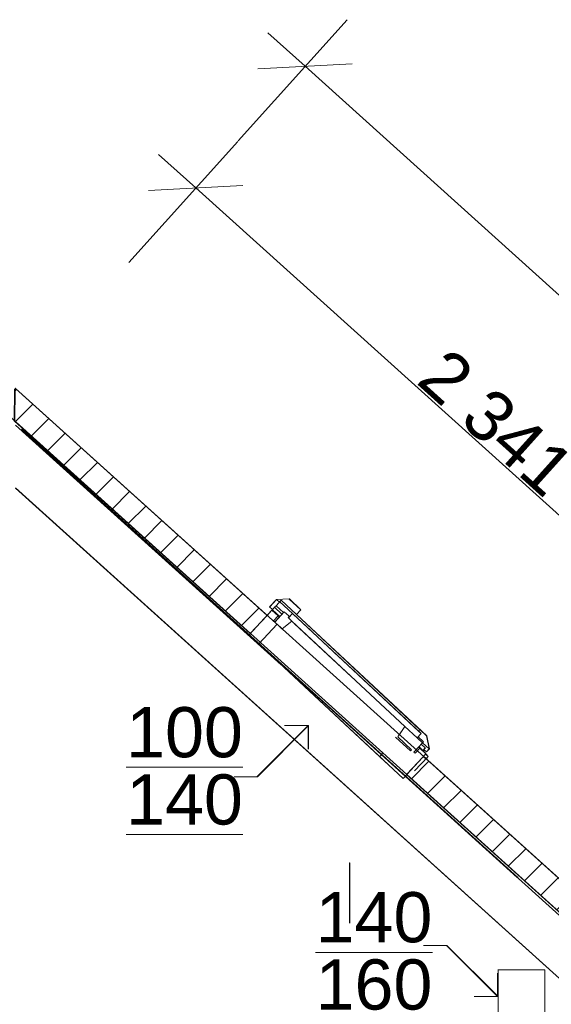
# Model space of a CAD drawing. Header units: millimetres. Extents: x -20699 to 32021, y -4298 to 11971.
# Tile 72 of 74: x -4253 to -2662, y 9027 to 11971. Entities that reach past the tile are written whole.
import ezdxf

# ---------------------------------------------------------------- set-up
doc = ezdxf.new("R2010")
doc.units = ezdxf.units.MM
doc.header["$MEASUREMENT"] = 0
doc.linetypes.add('Wipeout_Contour', pattern=[1000, 0, -1000])
for name, color, linetype in [('A-A_1_0', 7, 'Continuous'), ('A-A_1_Anotace - SP', 7, 'Continuous'), ('A-A_1_Bourané_Konstrukce - střechy a skořepiny', 7, 'Continuous'), ('A-A_1_Bourané_Kresby a obrázky', 7, 'Continuous'), ('A-A_1_Bourané_Situace - terén', 7, 'Continuous'), ('A-A_1_Konstrukce - krov', 7, 'Continuous'), ('A-A_1_Výplně - Povrchové', 7, 'Continuous')]:
    doc.layers.add(name, color=color, linetype=linetype)
doc.styles.add('GENEROVANÝ_STYL_1', font='txt')

msp = doc.modelspace()

# ---------------------------------------------------------------- hatches: boundary and pattern name
at = {"layer": 'A-A_1_Bourané_Situace - terén', "linetype": 'Continuous', "lineweight": 20, "true_color": 0x6a6a6a}
h = msp.add_hatch(dxfattribs=at)
h.set_pattern_fill('Cihla_plná_0001', color=251, style=0, pattern_type=2)
h.set_pattern_definition([(45, (-3890.784, 10501.93), (-45.962, 45.962), [])])
h.paths.add_polyline_path([(-3563.2, 10135.5), (-3512.5, 10189.8), (-4266.2, 10868.4), (-4267.6, 10866.8), (-4269, 10771)])
h = msp.add_hatch(dxfattribs=at)
h.set_pattern_fill('Cihla_plná_0001', color=251, style=0, pattern_type=2)
h.set_pattern_definition([(45, (-2483.49, 9195.49), (-45.962, 45.962), [])])
h.paths.add_polyline_path([(-3036.9, 9761.5), (-3044.3, 9768.2), (-3095, 9713.9), (-1883.2, 8622.8), (-1872, 8633.9), (-1872, 8712.7)])

# ---------------------------------------------------------------- linework, layer by layer
at = {"layer": 'A-A_1_Bourané_Konstrukce - střechy a skořepiny', "color": 42, "linetype": 'Continuous', "lineweight": 13, "true_color": 0xe4ad2c}
for p, q in [((-3273.3, 11971.1), (-3599.5, 11608.8)), ((-3398.8, 11831.8), (-3510.3, 11932.1)), ((-3257.6, 11839.2), (-3540, 11824.4)), ((-3600.8, 11607.4), (-3927, 11245.1)), ((-3726.2, 11468.1), (-3837.7, 11568.5)), ((-3585, 11475.5), (-3867.5, 11460.7)), ((-1986.4, 9901.7), (-3726.2, 11468.1)), ((-3470.1, 10042.2), (-4266.4, 10759.2)), ((-3484.6, 10237.6), (-3505.1, 10215.7)), ((-3505.1, 10215.7), (-3496.3, 10207.5)), ((-3505.1, 10215.7), (-3504.9, 10215.7)), ((-3484.4, 10237.6), (-3504.9, 10215.7)), ((-3490.2, 10214.1), (-3485.9, 10218.7)), ((-3485.9, 10218.7), (-3470.4, 10235.3)), ((-3485.9, 10218.7), (-3464, 10198.2)), ((-3484.6, 10237.6), (-3484.4, 10237.6)), ((-3484.5, 10237.5), (-3475.8, 10229.4)), ((-3446.2, 10239), (-3484.4, 10237.6)), ((-3470.4, 10235.3), (-3474.4, 10230.9)), ((-3474.4, 10230.9), (-3436.4, 10195.4)), ((-3470.3, 10235.3), (-3056, 9849)), ((-3446.5, 10239), (-3446.2, 10239)), ((-3412, 10206.9), (-3446.5, 10239)), ((-3446.4, 10238.9), (-3412.1, 10206.9)), ((-3411.9, 10206.9), (-3446.2, 10239)), ((-3446.2, 10239), (-3445.7, 10239)), ((-3445.7, 10239), (-3446.2, 10238.9)), ((-3445.7, 10239), (-3411.3, 10206.9)), ((-3498.1, 10205.3), (-3566.3, 10132.2)), ((-3498.4, 10205.3), (-3512.7, 10190)), ((-3499.1, 10204.6), (-3497, 10206.8)), ((-3498.1, 10205.3), (-3498.4, 10205.3)), ((-3498.1, 10205.3), (-3479.8, 10188.3)), ((-3497, 10206.8), (-3490.2, 10214.1)), ((-3497, 10206.8), (-3475, 10186.3)), ((-3479.8, 10188.3), (-3493.5, 10173.6)), ((-3490.2, 10214.1), (-3468.2, 10193.6)), ((-3461.2, 10200.9), (-3489.9, 10170.3)), ((-3461.2, 10200.9), (-3489.8, 10170.2)), ((-3479.9, 10188.2), (-3476.4, 10184.8)), ((-3461.4, 10200.9), (-3461.2, 10200.9)), ((-3461.2, 10200.9), (-3446.6, 10187.3)), ((-3446.6, 10187.3), (-3450, 10183.6)), ((-3448.6, 10182.4), (-3436.4, 10195.4)), ((-3436.2, 10195.4), (-3448.5, 10182.3)), ((-3445.3, 10185.9), (-3446.6, 10187.2)), ((-3436.4, 10195.4), (-3058.5, 9843)), ((-3436.3, 10195.3), (-3436.3, 10195.4)), ((-3436.3, 10195.4), (-3436.2, 10195.4)), ((-3051.5, 9836.7), (-3436.2, 10195.4)), ((-3434.2, 10193.4), (-3381.8, 10144.6)), ((-3412.1, 10206.9), (-3425, 10193)), ((-3411.3, 10206.9), (-3424.6, 10192.6)), ((-3424.3, 10193), (-3034.8, 9829.8)), ((-3416.8, 10201.8), (-3412, 10206.9)), ((-3416.8, 10201.8), (-3416.6, 10201.8)), ((-3416.6, 10201.8), (-3411.9, 10206.9)), ((-3412, 10206.9), (-3412.1, 10206.9)), ((-3412, 10206.9), (-3411.9, 10206.9)), ((-3482.5, 10163.4), (-3537.1, 10104.9)), ((-3493.5, 10173.6), (-3489.8, 10170.2)), ((-3482.6, 10163.3), (-3468.2, 10149.9)), ((-3482.6, 10163.3), (-3468.9, 10150.6)), ((-3482.5, 10163.4), (-3467.9, 10149.8)), ((-3438.3, 10172.7), (-3467.9, 10149.8)), ((-3450, 10183.6), (-3448.5, 10182.3)), ((-3448.5, 10182.3), (-3438.3, 10172.7)), ((-3100.5, 9857.6), (-3438.3, 10172.7)), ((-3438.3, 10172.7), (-3100.4, 9857.6)), ((-3430.4, 10165.2), (-3259.7, 10006.2)), ((-3563.7, 10135.2), (-3566.6, 10132.2)), ((-3566.6, 10132.2), (-3537.3, 10104.9)), ((-3566.3, 10132.2), (-3566.6, 10132.2)), ((-3566.6, 10132.2), (-3105.8, 9702.5)), ((-3566.3, 10132.2), (-3537.1, 10104.9)), ((-3468, 10149.8), (-3467.9, 10149.8)), ((-3537.1, 10104.9), (-3537.3, 10104.9)), ((-3537.3, 10104.9), (-3175.2, 9767.3)), ((-3349.1, 10114.1), (-3296.7, 10065.3)), ((-3264, 10034.8), (-3247.4, 10019.3)), ((-3541.6, 9707.1), (-3388.4, 9860.3)), ((-3388.4, 9860.3), (-3459.1, 9860.3)), ((-3388.4, 9860.3), (-3388.4, 9789.6)), ((-3100.4, 9857.6), (-3121.2, 9826.5)), ((-3116.7, 9833.4), (-3100.5, 9857.6)), ((-3100.5, 9857.6), (-3100.5, 9857.6)), ((-3100.4, 9857.6), (-3063.8, 9823.5)), ((-3063.9, 9823.6), (-3051.7, 9836.7)), ((-3063.8, 9823.5), (-3051.5, 9836.7)), ((-3051.7, 9836.7), (-3058.5, 9843)), ((-3058.3, 9843), (-3058.5, 9843)), ((-3058.4, 9843.1), (-3056, 9849)), ((-3058.3, 9843), (-3055.9, 9849)), ((-3055.9, 9849), (-3056, 9849)), ((-3055.9, 9849), (-3035.3, 9829.8)), ((-3055.9, 9848.9), (-3035.5, 9829.8)), ((-3055.9, 9848.8), (-3035.5, 9829.8)), ((-3051.5, 9836.7), (-3051.7, 9836.7)), ((-3128.3, 9826.2), (-3083.7, 9784.6)), ((-3121.2, 9826.5), (-3080.3, 9788.3)), ((-3047.7, 9808.5), (-3073, 9781.5)), ((-3063.8, 9823.5), (-3047.7, 9808.5)), ((-3044.5, 9812.2), (-3060.5, 9827.1)), ((-3051.2, 9804.8), (-3039.2, 9793.6)), ((-3047.8, 9808.6), (-3044.5, 9812.2)), ((-3047.1, 9809.4), (-3027.4, 9791)), ((-3035.3, 9829.8), (-3035.5, 9829.8)), ((-3035.5, 9829.8), (-3027.4, 9791)), ((-3035.3, 9829.8), (-3027.1, 9791)), ((-3034.8, 9829.8), (-3026.5, 9791)), ((-3175.2, 9767.3), (-3167.5, 9778.6)), ((-3037.4, 9775.6), (-3105.6, 9702.5)), ((-3080.3, 9788.3), (-3083.7, 9784.6)), ((-3073, 9781.5), (-3069.3, 9778.1)), ((-3055.7, 9792.7), (-3069.3, 9778.1)), ((-3063, 9785.1), (-3055.9, 9792.7)), ((-3059.4, 9796), (-3055.9, 9792.7)), ((-3058, 9797.5), (-3046.1, 9786.3)), ((-3055.7, 9792.7), (-3055.9, 9792.7)), ((-3055.7, 9792.7), (-3037.4, 9775.6)), ((-3039.2, 9793.6), (-3046.1, 9786.3)), ((-3045.8, 9786.3), (-3046.1, 9786.3)), ((-3046.1, 9786.3), (-3031, 9768.1)), ((-3039, 9793.6), (-3045.8, 9786.3)), ((-3045.8, 9786.3), (-3030.7, 9768.1)), ((-3045.6, 9786.6), (-3045.3, 9786.3)), ((-3043.1, 9788.6), (-3045.3, 9786.3)), ((-3045.3, 9786.3), (-3030.1, 9768.1)), ((-3043.4, 9788.9), (-3035.9, 9781.9)), ((-3039, 9793.6), (-3039.2, 9793.6)), ((-3038.2, 9774.8), (-3031, 9768.1)), ((-3027.4, 9791), (-3035.9, 9781.9)), ((-3035.7, 9781.9), (-3035.9, 9781.9)), ((-3027.1, 9791), (-3035.7, 9781.9)), ((-3035.1, 9781.9), (-3035.7, 9781.9)), ((-3035.4, 9782.2), (-3035.1, 9781.9)), ((-3026.5, 9791), (-3035.1, 9781.9)), ((-3027.1, 9791), (-3027.4, 9791)), ((-3027.3, 9791.7), (-3026.5, 9791)), ((-3135, 9729.8), (-3175.2, 9767.3)), ((-3175, 9767.3), (-3175.2, 9767.3)), ((-3030.7, 9768.1), (-3071, 9724.9)), ((-3031, 9768.1), (-3037, 9761.7)), ((-3030.1, 9768.1), (-3036.5, 9761.2)), ((-3032.8, 9770.5), (-3030.1, 9768.1)), ((-3030.7, 9768.1), (-3031, 9768.1)), ((-3134.8, 9729.8), (-3135, 9729.8)), ((-3105.8, 9702.5), (-3135, 9729.8)), ((-3610.3, 9707.1), (-3541.6, 9707.1)), ((-3105.6, 9702.5), (-3105.8, 9702.5)), ((-162.7, 7064.2), (-3099.7, 9708.8)), ((-3043, 9203.2), (-2974.4, 9203.2)), ((-2974.4, 9203.2), (-2821.2, 9050)), ((-2821.6, 9130), (-2821.2, 9130)), ((-2821.2, 9130), (-2821.2, 8970)), ((-2681.2, 9130), (-2821.2, 9130)), ((-2681.2, 9130), (-2681.2, 8970)), ((-2821.2, 9050), (-2821.2, 9120.7)), ((-2821.2, 9050), (-2891.9, 9050))]:
    msp.add_line(p, q, dxfattribs=at)
at = {"layer": 'A-A_1_Bourané_Kresby a obrázky', "color": 42, "linetype": 'Continuous', "lineweight": 20, "true_color": 0xe4ad2c}
for p, q in [((-3543, 9707.1), (-3389.8, 9860.3)), ((-3389.8, 9860.3), (-3460.6, 9860.3)), ((-3389.8, 9860.3), (-3389.8, 9789.6)), ((-3611.7, 9707.1), (-3543, 9707.1)), ((-3044.5, 9203.2), (-2975.8, 9203.2)), ((-2975.8, 9203.2), (-2822.6, 9050)), ((-2822.6, 9050), (-2822.6, 9120.7)), ((-2822.6, 9050), (-2893.3, 9050))]:
    msp.add_line(p, q, dxfattribs=at)
at = {"layer": 'A-A_1_Bourané_Situace - terén', "color": 42, "linetype": 'Continuous', "lineweight": 35, "true_color": 0xe4ad2c, "flags": 128}
for points in [[(-3563.2, 10135.5), (-3512.5, 10189.8), (-4266.2, 10868.4), (-4267.6, 10866.8), (-4269, 10771)], [(-3036.9, 9761.5), (-3044.3, 9768.2), (-3095, 9713.9), (-1883.2, 8622.8), (-1872, 8633.9), (-1872, 8712.7)]]:
    msp.add_lwpolyline(points, close=True, dxfattribs=at)

# ---------------------------------------------------------------- texts
at = {"layer": 'A-A_1_0', "color": 42, "linetype": 'Continuous', "lineweight": 13, "true_color": 0xe4ad2c, "insert": (-3071.6, 10885.3), "char_height": 150, "attachment_point": 7, "rotation": 318.002, "style": 'GENEROVANÝ_STYL_1'}
msp.add_mtext('\\A1;{\\pql;\\fArial|b0|i0|c238|p38;2\xa0341}', dxfattribs=at)
at = {"layer": 'A-A_1_Anotace - SP', "color": 42, "linetype": 'Continuous', "lineweight": 13, "true_color": 0xe4ad2c, "insert": (-3760, 9739.1), "char_height": 150, "attachment_point": 5, "line_spacing_factor": 0.804162, "style": 'GENEROVANÝ_STYL_1'}
msp.add_mtext('\\A1;{\\pqc;\\fArial|b0|i0|c238|p38;\\L\\L100\\P\\pqc;\\fArial|b0|i0|c238|p38;1\\fArial|b0|i0|c238|p38;4\\fArial|b0|i0|c238|p38;0}', dxfattribs=at)

# ---------------------------------------------------------------- wipeouts: each hides what was drawn before it
at = {"color": 254, "linetype": 'Wipeout_Contour', "lineweight": 0, "ltscale": 39653.113795}
msp.add_wipeout([(-3264.9, 9450), (-3265.7, 9450), (-3265.7, 9270), (-3264.9, 9270)], dxfattribs=at).dxf.layer = 'A-A_1_Výplně - Povrchové'

# ---------------------------------------------------------------- next in the draw order: linework, layer by layer
at = {"layer": 'A-A_1_Bourané_Konstrukce - střechy a skořepiny', "color": 42, "linetype": 'Continuous', "lineweight": 13, "true_color": 0xe4ad2c}
for p, q in [((840.6, 8014.8), (-3398.8, 11831.8)), ((-4266.2, 10868.4), (-33.3, 7057.1)), ((-4315.9, 10813.2), (-83, 7001.9)), ((-4246.8, 10746.4), (-2762.4, 9406.1)), ((-556, 7230), (-4266.4, 10570.9)), ((-556.1, 7230), (-4266.2, 10570.6))]:
    msp.add_line(p, q, dxfattribs=at)
at = {"layer": 'A-A_1_Bourané_Konstrukce - střechy a skořepiny', "color": 42, "linetype": 'Continuous', "lineweight": 35, "true_color": 0xe4ad2c}
msp.add_line((-4248.3, 10746.4), (-2763.8, 9406.1), dxfattribs=at)
at = {"layer": 'A-A_1_Konstrukce - krov', "color": 1, "linetype": 'Continuous', "lineweight": 25}
for q in [(-3265.7, 9270), (-3264.9, 9450)]:
    msp.add_line((-3265.7, 9450), q, dxfattribs=at)

# ---------------------------------------------------------------- next in the draw order: texts
at = {"layer": 'A-A_1_Anotace - SP', "color": 42, "linetype": 'Continuous', "lineweight": 13, "true_color": 0xe4ad2c, "insert": (-3192.7, 9185.9), "char_height": 150, "attachment_point": 5, "line_spacing_factor": 0.804162, "style": 'GENEROVANÝ_STYL_1'}
msp.add_mtext('\\A1;{\\pqc;\\fArial|b0|i0|c238|p38;\\L\\L1\\fArial|b0|i0|c238|p38;\\L\\L4\\fArial|b0|i0|c238|p38;\\L\\L0\\P\\pqc;\\fArial|b0|i0|c238|p38;160}', dxfattribs=at)

doc.saveas('drawing.dxf')
